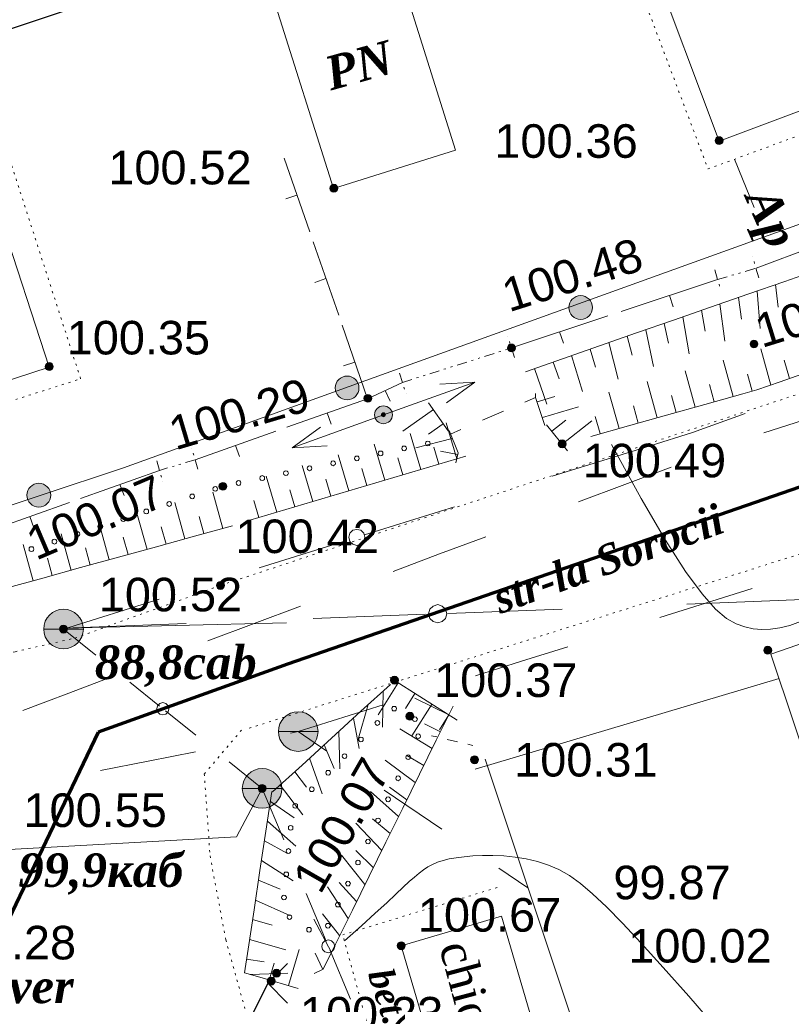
# Model space of a CAD drawing. Header units: millimetres. Extents: x 9396 to 25236, y 15106 to 31102.
# Tile 202 of 256: x 11337 to 11375, y 16654 to 16704. Entities that reach past the tile are written whole.
import ezdxf
from ezdxf.enums import TextEntityAlignment as Align

# ---------------------------------------------------------------- set-up
doc = ezdxf.new("R2010")
doc.units = ezdxf.units.MM
for name, pattern in [('DIVIDE', [1.25, 0.5, -0.25, 0, -0.25, 0, -0.25]), ('DOT', [0.25, 0, -0.25]), ('HIDDEN', [0.375, 0.25, -0.125])]:
    doc.linetypes.add(name, pattern=pattern)
for name, color, linetype, lineweight, true_color in [('1001010', 7, 'Continuous', 9, 0x000000), ('10010110', 7, 'Continuous', 20, 0xa25100), ('10010212', 7, 'Continuous', 9, 0x000000), ('1060000', 7, 'Continuous', 9, 0x000000), ('1070000', 7, 'DOT', 9, 0x000000), ('2030012', 7, 'Continuous', 9, 0x000000), ('21100200', 7, 'HIDDEN', 0, 0x800080), ('3000105', 7, 'DIVIDE', 9, 0x000000), ('3000113', 7, 'Continuous', 9, 0x000000), ('3000220', 7, 'Continuous', 9, 0x000000), ('4000091', 7, 'Continuous', 9, 0x000000), ('5010210', 7, 'Continuous', 20, 0x008000), ('5010220', 7, 'Continuous', 30, 0x000000), ('5010420', 7, 'Continuous', 9, 0x000000), ('6011210', 1, 'Continuous', 9, 0xff0000), ('8010110', 7, 'Continuous', 20, 0x0080ff), ('8010120', 7, 'Continuous', 20, 0x0080ff), ('8010200', 7, 'Continuous', 9, 0x000000), ('8010210', 7, 'Continuous', 9, 0x000000), ('9010120', 7, 'Continuous', 20, 0x000000)]:
    doc.layers.add(name, color=color, linetype=linetype, lineweight=lineweight, true_color=true_color)
doc.layers.add('Канализация', color=1, linetype='Continuous', lineweight=70)
doc.styles.add('1', font='timesbi.ttf', dxfattribs={"height": 0.00127})
doc.styles.add('11', font='times.ttf', dxfattribs={"height": 0.001693})
doc.styles.add('12', font='timesbi.ttf', dxfattribs={"height": 0.001693})
doc.styles.add('2', font='timesbi.ttf', dxfattribs={"height": 0.001693})
doc.styles.add('3', font='timesbi.ttf', dxfattribs={"height": 0.001693})
doc.styles.add('9', font='timesbi.ttf', dxfattribs={"height": 0.001693})
doc.styles.add('F2', font='arial.ttf', dxfattribs={"height": 0.001693})

# ---------------------------------------------------------------- blocks, each defined once
blk = doc.blocks.new('SYMBOL21100200')
at = {"true_color": 0x800080}
h = blk.add_hatch(color=216, dxfattribs=at)
edge = h.paths.add_edge_path()
edge.add_arc((0, 0), 0.1, 0, 360)
at = {"color": 216, "linetype": 'Continuous', "lineweight": 0, "true_color": 0x800080}
blk.add_circle((0, 0), 0.1, dxfattribs=at)
blk = doc.blocks.new('SYMBOL5010420')
at = {"true_color": 0xffffff}
h = blk.add_hatch(color=7, dxfattribs=at)
edge = h.paths.add_edge_path()
edge.add_arc((0, 0), 0.5, 0, 360)
at = {"color": 18, "linetype": 'Continuous', "lineweight": 9, "true_color": 0x000000, "flags": 128}
blk.add_lwpolyline([(-0.5, 0), (0.5, 0)], dxfattribs=at)
at = {"color": 18, "linetype": 'Continuous', "lineweight": 9, "true_color": 0x000000}
blk.add_circle((0, 0), 0.5, dxfattribs=at)
blk = doc.blocks.new('SYMBOL5010220')
at = {"color": 18, "linetype": 'Continuous', "lineweight": 9, "true_color": 0x000000, "flags": 128}
blk.add_lwpolyline([(0.5, 0.5), (0, 0), (0.5, -0.5)], dxfattribs=at)
blk = doc.blocks.new('SYMBOL2030012')
at = {"true_color": 0xffffff}
h = blk.add_hatch(color=7, dxfattribs=at)
edge = h.paths.add_edge_path()
edge.add_arc((0, 0), 0.225, 0, 360)
at = {"true_color": 0x000000}
h = blk.add_hatch(color=18, dxfattribs=at)
edge = h.paths.add_edge_path()
edge.add_arc((0, 0), 0.05, 0, 360)
at = {"color": 18, "linetype": 'Continuous', "lineweight": 0, "true_color": 0x000000}
for radius in [0.225, 0.05]:
    blk.add_circle((0, 0), radius, dxfattribs=at)
blk = doc.blocks.new('SYMBOL8010200')
at = {"true_color": 0x000000}
h = blk.add_hatch(color=18, dxfattribs=at)
edge = h.paths.add_edge_path()
edge.add_arc((0, 0), 0.3, 0, 360)
at = {"color": 18, "linetype": 'Continuous', "lineweight": 0, "true_color": 0x000000}
blk.add_circle((0, 0), 0.3, dxfattribs=at)

msp = doc.modelspace()

# ---------------------------------------------------------------- linework, layer by layer
at = {"layer": '1001010', "color": 253}
for points in [[(11379.129, 16725.284, 0), (11386.978, 16703.357, 0), (11371.818, 16697.677, 0), (11368.309, 16707.042, 0)], [(11355.514, 16706.756, 0), (11358.518, 16697.217, 0), (11352.358, 16695.277, 0), (11349.354, 16704.816, 0)], [(11332.986, 16701.676, 0), (11338.018, 16686.277, 0), (11317.758, 16679.657, 0), (11312.698, 16695.077, 0)], [(11382.678, 16647.139, 0), (11374.424, 16671.788, 0), (11392.365, 16677.998, 0), (11400.761, 16653.423, 0)], [(11355.778, 16657.077, 0), (11360.843, 16658.57, 0), (11362.978, 16651.297, 0)], [(11362.978, 16651.297, 0), (11357.918, 16649.817, 0), (11355.778, 16657.077, 0)]]:
    msp.add_polyline3d(points, dxfattribs=at)
at = {"layer": '10010110'}
for points in [[(11375.932, 16673.432, 0), (11375.385, 16673.239, 0), (11374.882, 16673.111, 0), (11374.413, 16673.043, 0), (11373.968, 16673.033, 0), (11373.537, 16673.074, 0), (11373.109, 16673.164, 0), (11372.67, 16673.312, 0), (11372.189, 16673.585, 0), (11371.629, 16674.064, 0), (11370.955, 16674.828, 0), (11370.13, 16675.96, 0), (11369.119, 16677.539, 0), (11367.886, 16679.647, 0), (11366.395, 16682.363, 0)], [(11352.911, 16657.322, 0), (11353.767, 16658.086, 0), (11354.47, 16658.724, 0), (11355.043, 16659.252, 0), (11355.505, 16659.683, 0), (11355.879, 16660.033, 0), (11356.184, 16660.316, 0), (11356.443, 16660.547, 0), (11356.675, 16660.741, 0), (11356.899, 16660.909, 0), (11357.126, 16661.056, 0), (11357.362, 16661.183, 0), (11357.615, 16661.292, 0), (11357.892, 16661.383, 0), (11358.202, 16661.46, 0), (11358.55, 16661.522, 0), (11358.945, 16661.572, 0), (11359.392, 16661.609, 0), (11359.883, 16661.631, 0), (11360.408, 16661.632, 0), (11360.958, 16661.607, 0), (11361.522, 16661.552, 0), (11362.09, 16661.461, 0), (11362.654, 16661.329, 0), (11363.202, 16661.152, 0), (11363.731, 16660.922, 0), (11364.262, 16660.618, 0), (11364.821, 16660.218, 0), (11365.437, 16659.7, 0), (11366.135, 16659.04, 0), (11366.944, 16658.215, 0), (11367.889, 16657.203, 0), (11368.998, 16655.981, 0), (11370.289, 16654.528, 0), (11371.746, 16652.836, 0)]]:
    msp.add_polyline3d(points, dxfattribs=at)
at = {"layer": '10010212', "color": 253}
for p, q in [((11375.131, 16690.597), (11377.001, 16691.247)), ((11373.261, 16689.947), (11375.131, 16690.597)), ((11374.661, 16690.437), (11374.791, 16689.297)), ((11371.391, 16689.297), (11373.261, 16689.947)), ((11372.791, 16689.787), (11372.951, 16688.687)), ((11373.731, 16690.107), (11373.891, 16688.217)), ((11373.731, 16690.107), (11373.891, 16688.217)), ((11369.521, 16688.647), (11371.391, 16689.297)), ((11371.861, 16689.457), (11372.101, 16687.577)), ((11371.861, 16689.457), (11372.101, 16687.577)), ((11367.651, 16687.997), (11369.521, 16688.647)), ((11369.991, 16688.807), (11370.311, 16686.937)), ((11369.991, 16688.807), (11370.311, 16686.937)), ((11370.921, 16689.137), (11371.111, 16688.087)), ((11368.121, 16688.157), (11368.511, 16686.297)), ((11368.121, 16688.157), (11368.511, 16686.297)), ((11369.051, 16688.477), (11369.271, 16687.477)), ((11365.781, 16687.337), (11367.651, 16687.997)), ((11367.181, 16687.827), (11367.431, 16686.877)), ((11363.911, 16686.687), (11365.781, 16687.337)), ((11365.311, 16687.177), (11365.581, 16686.277)), ((11366.251, 16687.507), (11366.721, 16685.667)), ((11366.251, 16687.507), (11366.721, 16685.667)), ((11374.431, 16685.367), (11373.921, 16687.197)), ((11374.431, 16685.367), (11373.921, 16687.197)), ((11362.041, 16686.037), (11363.911, 16686.687)), ((11364.371, 16686.857), (11364.921, 16685.037)), ((11364.371, 16686.857), (11364.921, 16685.037)), ((11362.501, 16686.197), (11363.131, 16684.407)), ((11362.501, 16686.197), (11363.131, 16684.407)), ((11363.441, 16686.527), (11363.741, 16685.677)), ((11372.531, 16684.787), (11372.021, 16686.617)), ((11372.531, 16684.787), (11372.021, 16686.617)), ((11376.781, 16686.197), (11374.901, 16685.537)), ((11375.371, 16685.697), (11375.101, 16686.617)), ((11370.611, 16684.247), (11370.101, 16686.077)), ((11370.611, 16684.247), (11370.101, 16686.077)), ((11373.491, 16685.057), (11373.251, 16685.917)), ((11368.691, 16683.717), (11368.181, 16685.547)), ((11368.691, 16683.717), (11368.181, 16685.547)), ((11371.571, 16684.517), (11371.331, 16685.387)), ((11362.631, 16684.527), (11363.521, 16684.797)), ((11366.771, 16683.177), (11366.261, 16685.007)), ((11366.771, 16683.177), (11366.261, 16685.007)), ((11369.651, 16683.987), (11369.411, 16684.847)), ((11373.011, 16684.917), (11371.091, 16684.387)), ((11357.161, 16684.477), (11358.151, 16683.057)), ((11362.901, 16683.727), (11364.721, 16684.267)), ((11362.901, 16683.727), (11364.721, 16684.267)), ((11367.731, 16683.447), (11367.491, 16684.317)), ((11371.091, 16684.387), (11369.171, 16683.847)), ((11357.411, 16684.127), (11355.851, 16683.047)), ((11357.411, 16684.127), (11355.851, 16683.047)), ((11365.821, 16682.917), (11365.571, 16683.777)), ((11369.171, 16683.847), (11367.251, 16683.317)), ((11357.901, 16683.407), (11357.161, 16682.897)), ((11358.591, 16681.647), (11358.041, 16683.467)), ((11358.591, 16681.647), (11358.041, 16683.467)), ((11364.161, 16682.047), (11363.111, 16683.367)), ((11363.371, 16683.037), (11364.081, 16683.597)), ((11363.901, 16682.377), (11365.391, 16683.557)), ((11363.901, 16682.377), (11365.391, 16683.557)), ((11367.251, 16683.317), (11365.341, 16682.777)), ((11356.771, 16681.107), (11356.231, 16682.927)), ((11356.771, 16681.107), (11356.231, 16682.927)), ((11354.951, 16680.567), (11354.411, 16682.387)), ((11354.951, 16680.567), (11354.411, 16682.387)), ((11358.351, 16682.667), (11356.511, 16682.207)), ((11358.351, 16682.667), (11356.511, 16682.207)), ((11357.681, 16681.377), (11357.421, 16682.237)), ((11353.141, 16680.027), (11352.591, 16681.847)), ((11353.141, 16680.027), (11352.591, 16681.847)), ((11355.861, 16680.837), (11355.601, 16681.697)), ((11359.041, 16681.787), (11357.221, 16681.247)), ((11358.631, 16681.857), (11357.751, 16682.037)), ((11351.321, 16679.487), (11350.781, 16681.307)), ((11351.321, 16679.487), (11350.781, 16681.307)), ((11357.221, 16681.247), (11355.411, 16680.707)), ((11349.501, 16678.947), (11348.961, 16680.767)), ((11349.501, 16678.947), (11348.961, 16680.767)), ((11355.411, 16680.707), (11353.591, 16680.167)), ((11354.041, 16680.297), (11353.791, 16681.157)), ((11352.231, 16679.757), (11351.971, 16680.617)), ((11346.781, 16678.137), (11346.271, 16679.967)), ((11346.781, 16678.137), (11346.271, 16679.967)), ((11350.411, 16679.217), (11350.151, 16680.077)), ((11353.591, 16680.167), (11351.771, 16679.627)), ((11344.861, 16677.607), (11344.361, 16679.437)), ((11344.861, 16677.607), (11344.361, 16679.437)), ((11348.591, 16678.677), (11348.341, 16679.537)), ((11351.771, 16679.627), (11349.961, 16679.087)), ((11342.951, 16677.077), (11342.441, 16678.907)), ((11342.951, 16677.077), (11342.441, 16678.907)), ((11345.821, 16677.877), (11345.581, 16678.737)), ((11349.961, 16679.087), (11348.141, 16678.547)), ((11341.041, 16676.547), (11340.531, 16678.377)), ((11341.041, 16676.547), (11340.531, 16678.377)), ((11347.261, 16678.267), (11345.341, 16677.737)), ((11339.121, 16676.017), (11338.621, 16677.857)), ((11339.121, 16676.017), (11338.621, 16677.857)), ((11345.341, 16677.737), (11343.431, 16677.207)), ((11343.911, 16677.347), (11343.671, 16678.207)), ((11337.211, 16675.487), (11336.701, 16677.327)), ((11337.211, 16675.487), (11336.701, 16677.327)), ((11341.991, 16676.817), (11341.751, 16677.687)), ((11340.081, 16676.287), (11339.841, 16677.157)), ((11343.431, 16677.207), (11341.511, 16676.687)), ((11338.161, 16675.757), (11337.921, 16676.627)), ((11341.511, 16676.687), (11339.601, 16676.157)), ((11339.601, 16676.157), (11337.691, 16675.627)), ((11337.691, 16675.627), (11335.771, 16675.097)), ((11353.741, 16668.907), (11355.231, 16670.267)), ((11355.621, 16670.337), (11354.611, 16668.737)), ((11355.621, 16670.337), (11354.611, 16668.737)), ((11355.201, 16670.607), (11356.901, 16669.537)), ((11354.861, 16669.927), (11354.831, 16668.107)), ((11356.471, 16669.807), (11356.001, 16669.047)), ((11357.331, 16669.277), (11356.321, 16667.667)), ((11357.331, 16669.277), (11356.321, 16667.667)), ((11358.181, 16668.737), (11356.471, 16669.577)), ((11358.181, 16668.737), (11356.471, 16669.577)), ((11356.901, 16669.537), (11358.601, 16668.467)), ((11352.261, 16667.557), (11353.741, 16668.907)), ((11354.111, 16669.247), (11353.581, 16667.427)), ((11354.111, 16669.247), (11353.581, 16667.427)), ((11358.391, 16669.167), (11357.541, 16667.447)), ((11353.371, 16668.567), (11353.661, 16667.027)), ((11358.181, 16668.737), (11357.701, 16667.977)), ((11352.631, 16667.897), (11352.681, 16665.997)), ((11352.631, 16667.897), (11352.681, 16665.997)), ((11357.331, 16667.027), (11355.711, 16668.017)), ((11357.331, 16667.027), (11355.711, 16668.017)), ((11357.751, 16667.877), (11356.951, 16668.277)), ((11350.771, 16666.197), (11352.261, 16667.557)), ((11357.541, 16667.447), (11356.701, 16665.737)), ((11351.881, 16667.217), (11352.391, 16666.027)), ((11351.141, 16666.537), (11351.781, 16664.747)), ((11351.141, 16666.537), (11351.781, 16664.747)), ((11356.481, 16665.307), (11354.961, 16666.437)), ((11356.481, 16665.307), (11354.961, 16666.437)), ((11356.911, 16666.167), (11356.061, 16666.677)), ((11349.281, 16664.837), (11350.771, 16666.197)), ((11350.401, 16665.857), (11351.001, 16665.077)), ((11356.701, 16665.737), (11355.851, 16664.027)), ((11348.951, 16662.867), (11349.251, 16664.857)), ((11349.661, 16665.177), (11350.811, 16663.677)), ((11349.661, 16665.177), (11350.811, 16663.677)), ((11355.641, 16663.597), (11354.221, 16664.857)), ((11355.641, 16663.597), (11354.221, 16664.857)), ((11356.061, 16664.447), (11355.191, 16665.077)), ((11349.181, 16664.357), (11350.371, 16663.527)), ((11355.851, 16664.027), (11355.001, 16662.307)), ((11349.031, 16663.367), (11350.451, 16662.107)), ((11349.031, 16663.367), (11350.451, 16662.107)), ((11355.211, 16662.737), (11354.331, 16663.477)), ((11348.651, 16660.877), (11348.951, 16662.867)), ((11354.791, 16661.877), (11353.491, 16663.267)), ((11354.791, 16661.877), (11353.491, 16663.267)), ((11348.881, 16662.367), (11350.031, 16661.737)), ((11354.371, 16661.017), (11353.481, 16661.877)), ((11355.001, 16662.307), (11354.161, 16660.597)), ((11348.731, 16661.377), (11350.321, 16660.347)), ((11348.731, 16661.377), (11350.321, 16660.347)), ((11353.941, 16660.167), (11352.771, 16661.657)), ((11353.941, 16660.167), (11352.771, 16661.657)), ((11348.351, 16658.887), (11348.651, 16660.877)), ((11348.581, 16660.387), (11349.661, 16659.937)), ((11354.161, 16660.597), (11353.311, 16658.877)), ((11353.101, 16658.447), (11352.061, 16660.047)), ((11353.101, 16658.447), (11352.061, 16660.047)), ((11353.521, 16659.307), (11352.641, 16660.277)), ((11348.431, 16659.387), (11350.161, 16658.607)), ((11348.431, 16659.387), (11350.161, 16658.607)), ((11348.051, 16656.907), (11348.351, 16658.887)), ((11353.311, 16658.877), (11352.461, 16657.167)), ((11348.281, 16658.397), (11349.271, 16658.117)), ((11352.251, 16656.737), (11351.361, 16658.417)), ((11352.251, 16656.737), (11351.361, 16658.417)), ((11352.671, 16657.597), (11351.811, 16658.687)), ((11348.121, 16657.397), (11349.951, 16656.877)), ((11348.121, 16657.397), (11349.951, 16656.877)), ((11350.091, 16655.067), (11350.621, 16656.887)), ((11350.091, 16655.067), (11350.621, 16656.887)), ((11347.971, 16656.407), (11348.861, 16656.267)), ((11351.821, 16655.887), (11351.431, 16656.697)), ((11349.121, 16655.347), (11349.371, 16656.207)), ((11348.161, 16655.627), (11350.061, 16655.697)), ((11348.161, 16655.627), (11350.061, 16655.697)), ((11350.571, 16654.927), (11348.641, 16655.487))]:
    msp.add_line(p, q, dxfattribs=at)
for points in [[(11374.901, 16685.537, 0), (11373.721, 16685.117, 0), (11373.011, 16684.917, 0)], [(11363.031, 16683.327, 0), (11362.561, 16684.737, 0), (11362.551, 16684.937, 0)], [(11358.191, 16683.077, 0), (11358.651, 16681.947, 0), (11358.541, 16681.437, 0)], [(11348.641, 16655.487, 0), (11347.871, 16655.707, 0), (11348.051, 16656.907, 0)], [(11352.461, 16657.167, 0), (11351.841, 16655.897, 0), (11351.391, 16655.687, 0)]]:
    msp.add_polyline3d(points, dxfattribs=at)
at = {"layer": '1060000', "color": 253}
msp.add_line((11338.778, 16673.097), (11349.996, 16673.368), dxfattribs=at)
msp.add_polyline3d([(11335.697, 16661.91, 0), (11347.471, 16662.572, 0), (11348.758, 16665.017, 0)], dxfattribs=at)
at = {"layer": '1070000', "color": 253}
msp.add_line((11346.656, 16675.256, 21.833), (11380.146, 16686.35, 196.879), dxfattribs=at)
for points in [[(11367.303, 16706.754, 0), (11371.26, 16696.267, 0), (11388.672, 16702.698, 0), (11379.791, 16726.796, 0), (11368.206, 16722.704, 0)], [(11311.604, 16694.783, 0), (11316.65, 16678.36, 0), (11339.602, 16685.681, 0), (11334.26, 16702.203, 0)], [(11419.136, 16691.715, 0), (11400.138, 16685.337, 33.684), (11378.902, 16677.791, 33.684), (11347.929, 16667.998, 33.684)], [(11316.738, 16667.48, 16.842), (11336.293, 16671.914, 16.842), (11339.31, 16672.598, 16.842), (11346.656, 16675.256, 16.842)], [(11347.72, 16667.959, 0), (11345.842, 16665.745, 0), (11346.132, 16661.609, 0), (11346.926, 16657.376, 0), (11348.249, 16652.613, 0), (11350.895, 16647.057, 0), (11354.864, 16640.442, 0), (11360.918, 16634.457, 0)], [(11364.558, 16648.971, 0), (11355.855, 16646.544, 0), (11352.827, 16657.629, 0), (11360.63, 16660.017, 0)]]:
    msp.add_polyline3d(points, dxfattribs=at)
at = {"layer": '3000105', "color": 253}
for p, q in [((11373.818, 16690.777), (11373.511, 16691.834)), ((11371.605, 16691.175), (11371.912, 16690.119)), ((11371.744, 16690.695), (11373.678, 16691.257)), ((11361.489, 16686.761), (11361.157, 16687.81)), ((11355.838, 16685.497), (11361.338, 16687.237)), ((11355.687, 16685.974), (11356.019, 16684.925)), ((11345.521, 16681.118), (11345.206, 16682.172)), ((11343.44, 16681.54), (11343.755, 16680.486)), ((11345.378, 16681.597), (11343.583, 16681.061))]:
    msp.add_line(p, q, dxfattribs=at)
at = {"layer": '3000113', "color": 253}
for p, q in [((11359.508, 16665.987), (11374.847, 16670.556)), ((11365.092, 16651.256), (11360.012, 16666.491))]:
    msp.add_line(p, q, dxfattribs=at)
at = {"layer": '3000220', "color": 253}
for p, q in [((11351.161, 16693.097), (11349.871, 16696.807)), ((11350.511, 16694.947), (11349.951, 16694.757)), ((11378.091, 16692.917), (11373.681, 16691.257)), ((11352.621, 16688.887), (11351.331, 16692.597)), ((11351.971, 16690.737), (11351.411, 16690.547)), ((11371.741, 16690.697), (11366.871, 16689.077)), ((11369.311, 16689.887), (11369.501, 16689.317)), ((11366.211, 16688.857), (11361.341, 16687.237)), ((11354.081, 16684.677), (11352.791, 16688.387)), ((11363.771, 16688.047), (11363.961, 16687.477)), ((11353.431, 16686.527), (11352.871, 16686.337)), ((11355.841, 16685.497), (11354.071, 16684.677)), ((11354.081, 16684.677), (11350.001, 16683.237)), ((11354.961, 16685.087), (11355.211, 16684.547)), ((11352.041, 16683.957), (11352.241, 16683.387)), ((11349.451, 16683.037), (11345.381, 16681.597)), ((11347.411, 16682.317), (11347.611, 16681.757)), ((11343.581, 16681.057), (11339.591, 16679.637)), ((11341.581, 16680.347), (11341.791, 16679.787)), ((11339.041, 16679.447), (11335.041, 16678.027)), ((11337.041, 16678.737), (11337.241, 16678.167))]:
    msp.add_line(p, q, dxfattribs=at)
at = {"layer": '4000091', "color": 253}
for points in [[(11355.921, 16682.047, 0), (11355.981, 16682.067, 0), (11356.031, 16682.107, 0), (11356.051, 16682.167, 0), (11356.031, 16682.227, 0), (11355.981, 16682.277, 0), (11355.921, 16682.287, 0), (11355.861, 16682.277, 0), (11355.821, 16682.227, 0), (11355.801, 16682.167, 0), (11355.821, 16682.107, 0), (11355.861, 16682.067, 0), (11355.921, 16682.047, 0)], [(11357.121, 16682.297, 0), (11357.181, 16682.317, 0), (11357.221, 16682.357, 0), (11357.241, 16682.417, 0), (11357.221, 16682.477, 0), (11357.181, 16682.517, 0), (11357.121, 16682.537, 0), (11357.061, 16682.517, 0), (11357.011, 16682.477, 0), (11357.001, 16682.417, 0), (11357.011, 16682.357, 0), (11357.061, 16682.317, 0), (11357.121, 16682.297, 0)], [(11353.541, 16681.547, 0), (11353.601, 16681.567, 0), (11353.641, 16681.607, 0), (11353.661, 16681.667, 0), (11353.641, 16681.727, 0), (11353.601, 16681.777, 0), (11353.541, 16681.787, 0), (11353.481, 16681.777, 0), (11353.431, 16681.727, 0), (11353.421, 16681.667, 0), (11353.431, 16681.607, 0), (11353.481, 16681.567, 0), (11353.541, 16681.547, 0)], [(11354.731, 16681.797, 0), (11354.791, 16681.817, 0), (11354.841, 16681.857, 0), (11354.851, 16681.917, 0), (11354.841, 16681.977, 0), (11354.791, 16682.027, 0), (11354.731, 16682.037, 0), (11354.671, 16682.027, 0), (11354.631, 16681.977, 0), (11354.611, 16681.917, 0), (11354.631, 16681.857, 0), (11354.671, 16681.817, 0), (11354.731, 16681.797, 0)], [(11351.151, 16681.047, 0), (11351.211, 16681.067, 0), (11351.251, 16681.107, 0), (11351.271, 16681.167, 0), (11351.251, 16681.227, 0), (11351.211, 16681.277, 0), (11351.151, 16681.287, 0), (11351.091, 16681.277, 0), (11351.041, 16681.227, 0), (11351.031, 16681.167, 0), (11351.041, 16681.107, 0), (11351.091, 16681.067, 0), (11351.151, 16681.047, 0)], [(11352.341, 16681.297, 0), (11352.401, 16681.317, 0), (11352.451, 16681.357, 0), (11352.461, 16681.417, 0), (11352.451, 16681.477, 0), (11352.401, 16681.527, 0), (11352.341, 16681.537, 0), (11352.281, 16681.527, 0), (11352.241, 16681.477, 0), (11352.221, 16681.417, 0), (11352.241, 16681.357, 0), (11352.281, 16681.317, 0), (11352.341, 16681.297, 0)], [(11348.761, 16680.547, 0), (11348.821, 16680.567, 0), (11348.871, 16680.607, 0), (11348.881, 16680.677, 0), (11348.871, 16680.737, 0), (11348.821, 16680.777, 0), (11348.761, 16680.797, 0), (11348.701, 16680.777, 0), (11348.661, 16680.737, 0), (11348.641, 16680.677, 0), (11348.661, 16680.607, 0), (11348.701, 16680.567, 0), (11348.761, 16680.547, 0)], [(11349.961, 16680.797, 0), (11350.021, 16680.817, 0), (11350.061, 16680.857, 0), (11350.081, 16680.917, 0), (11350.061, 16680.987, 0), (11350.021, 16681.027, 0), (11349.961, 16681.047, 0), (11349.901, 16681.027, 0), (11349.851, 16680.987, 0), (11349.841, 16680.917, 0), (11349.851, 16680.857, 0), (11349.901, 16680.817, 0), (11349.961, 16680.797, 0)], [(11346.391, 16680.007, 0), (11346.451, 16680.027, 0), (11346.491, 16680.067, 0), (11346.511, 16680.127, 0), (11346.491, 16680.187, 0), (11346.451, 16680.237, 0), (11346.391, 16680.247, 0), (11346.331, 16680.237, 0), (11346.281, 16680.187, 0), (11346.271, 16680.127, 0), (11346.281, 16680.067, 0), (11346.331, 16680.027, 0), (11346.391, 16680.007, 0)], [(11347.571, 16680.307, 0), (11347.631, 16680.317, 0), (11347.671, 16680.367, 0), (11347.691, 16680.427, 0), (11347.671, 16680.487, 0), (11347.631, 16680.527, 0), (11347.571, 16680.547, 0), (11347.511, 16680.527, 0), (11347.461, 16680.487, 0), (11347.451, 16680.427, 0), (11347.461, 16680.367, 0), (11347.511, 16680.317, 0), (11347.571, 16680.307, 0)], [(11345.231, 16679.627, 0), (11345.291, 16679.647, 0), (11345.331, 16679.687, 0), (11345.351, 16679.747, 0), (11345.331, 16679.807, 0), (11345.291, 16679.857, 0), (11345.231, 16679.867, 0), (11345.171, 16679.857, 0), (11345.121, 16679.807, 0), (11345.111, 16679.747, 0), (11345.121, 16679.687, 0), (11345.171, 16679.647, 0), (11345.231, 16679.627, 0)], [(11344.071, 16679.247, 0), (11344.131, 16679.267, 0), (11344.171, 16679.307, 0), (11344.191, 16679.367, 0), (11344.171, 16679.427, 0), (11344.131, 16679.477, 0), (11344.071, 16679.487, 0), (11344.011, 16679.477, 0), (11343.971, 16679.427, 0), (11343.951, 16679.367, 0), (11343.971, 16679.307, 0), (11344.011, 16679.267, 0), (11344.071, 16679.247, 0)], [(11341.751, 16678.487, 0), (11341.811, 16678.507, 0), (11341.861, 16678.547, 0), (11341.871, 16678.607, 0), (11341.861, 16678.667, 0), (11341.811, 16678.717, 0), (11341.751, 16678.727, 0), (11341.691, 16678.717, 0), (11341.651, 16678.667, 0), (11341.631, 16678.607, 0), (11341.651, 16678.547, 0), (11341.691, 16678.507, 0), (11341.751, 16678.487, 0)], [(11342.911, 16678.867, 0), (11342.971, 16678.887, 0), (11343.021, 16678.927, 0), (11343.031, 16678.987, 0), (11343.021, 16679.047, 0), (11342.971, 16679.097, 0), (11342.911, 16679.107, 0), (11342.851, 16679.097, 0), (11342.811, 16679.047, 0), (11342.791, 16678.987, 0), (11342.811, 16678.927, 0), (11342.851, 16678.887, 0), (11342.911, 16678.867, 0)], [(11340.591, 16678.107, 0), (11340.651, 16678.127, 0), (11340.701, 16678.167, 0), (11340.721, 16678.227, 0), (11340.701, 16678.287, 0), (11340.651, 16678.337, 0), (11340.591, 16678.347, 0), (11340.531, 16678.337, 0), (11340.491, 16678.287, 0), (11340.471, 16678.227, 0), (11340.491, 16678.167, 0), (11340.531, 16678.127, 0), (11340.591, 16678.107, 0)], [(11339.441, 16677.727, 0), (11339.501, 16677.747, 0), (11339.541, 16677.787, 0), (11339.561, 16677.847, 0), (11339.541, 16677.907, 0), (11339.501, 16677.957, 0), (11339.441, 16677.967, 0), (11339.381, 16677.957, 0), (11339.331, 16677.907, 0), (11339.311, 16677.847, 0), (11339.331, 16677.787, 0), (11339.381, 16677.747, 0), (11339.441, 16677.727, 0)], [(11338.281, 16677.347, 0), (11338.341, 16677.367, 0), (11338.381, 16677.407, 0), (11338.401, 16677.467, 0), (11338.381, 16677.527, 0), (11338.341, 16677.577, 0), (11338.281, 16677.587, 0), (11338.221, 16677.577, 0), (11338.171, 16677.527, 0), (11338.161, 16677.467, 0), (11338.171, 16677.407, 0), (11338.221, 16677.367, 0), (11338.281, 16677.347, 0)], [(11337.121, 16676.967, 0), (11337.181, 16676.987, 0), (11337.221, 16677.027, 0), (11337.241, 16677.087, 0), (11337.221, 16677.147, 0), (11337.181, 16677.197, 0), (11337.121, 16677.207, 0), (11337.061, 16677.197, 0), (11337.011, 16677.147, 0), (11337.001, 16677.087, 0), (11337.011, 16677.027, 0), (11337.061, 16676.987, 0), (11337.121, 16676.967, 0)], [(11355.421, 16668.927, 0), (11355.481, 16668.937, 0), (11355.521, 16668.987, 0), (11355.541, 16669.047, 0), (11355.521, 16669.107, 0), (11355.481, 16669.147, 0), (11355.421, 16669.157, 0), (11355.361, 16669.147, 0), (11355.321, 16669.107, 0), (11355.301, 16669.047, 0), (11355.321, 16668.987, 0), (11355.361, 16668.937, 0), (11355.421, 16668.927, 0)], [(11354.571, 16668.197, 0), (11354.631, 16668.217, 0), (11354.681, 16668.257, 0), (11354.691, 16668.317, 0), (11354.681, 16668.377, 0), (11354.631, 16668.427, 0), (11354.571, 16668.437, 0), (11354.511, 16668.427, 0), (11354.471, 16668.377, 0), (11354.451, 16668.317, 0), (11354.471, 16668.257, 0), (11354.511, 16668.217, 0), (11354.571, 16668.197, 0)], [(11356.471, 16668.387, 0), (11356.531, 16668.407, 0), (11356.571, 16668.447, 0), (11356.591, 16668.507, 0), (11356.571, 16668.567, 0), (11356.531, 16668.617, 0), (11356.471, 16668.627, 0), (11356.411, 16668.617, 0), (11356.361, 16668.567, 0), (11356.351, 16668.507, 0), (11356.361, 16668.447, 0), (11356.411, 16668.407, 0), (11356.471, 16668.387, 0)], [(11353.741, 16667.367, 0), (11353.801, 16667.377, 0), (11353.851, 16667.427, 0), (11353.861, 16667.487, 0), (11353.851, 16667.547, 0), (11353.801, 16667.587, 0), (11353.741, 16667.597, 0), (11353.681, 16667.587, 0), (11353.641, 16667.547, 0), (11353.631, 16667.487, 0), (11353.641, 16667.427, 0), (11353.681, 16667.377, 0), (11353.741, 16667.367, 0)], [(11356.631, 16667.537, 0), (11356.691, 16667.547, 0), (11356.731, 16667.587, 0), (11356.751, 16667.647, 0), (11356.731, 16667.707, 0), (11356.691, 16667.757, 0), (11356.631, 16667.767, 0), (11356.571, 16667.757, 0), (11356.531, 16667.707, 0), (11356.511, 16667.647, 0), (11356.531, 16667.587, 0), (11356.571, 16667.547, 0), (11356.631, 16667.537, 0)], [(11352.921, 16666.527, 0), (11352.981, 16666.547, 0), (11353.021, 16666.587, 0), (11353.041, 16666.647, 0), (11353.021, 16666.707, 0), (11352.981, 16666.747, 0), (11352.921, 16666.767, 0), (11352.861, 16666.747, 0), (11352.811, 16666.707, 0), (11352.801, 16666.647, 0), (11352.811, 16666.587, 0), (11352.861, 16666.547, 0), (11352.921, 16666.527, 0)], [(11356.131, 16666.467, 0), (11356.181, 16666.487, 0), (11356.231, 16666.527, 0), (11356.241, 16666.587, 0), (11356.231, 16666.647, 0), (11356.181, 16666.687, 0), (11356.131, 16666.707, 0), (11356.071, 16666.687, 0), (11356.021, 16666.647, 0), (11356.011, 16666.587, 0), (11356.021, 16666.527, 0), (11356.071, 16666.487, 0), (11356.131, 16666.467, 0)], [(11352.091, 16665.687, 0), (11352.151, 16665.707, 0), (11352.191, 16665.747, 0), (11352.211, 16665.807, 0), (11352.191, 16665.867, 0), (11352.151, 16665.917, 0), (11352.091, 16665.927, 0), (11352.031, 16665.917, 0), (11351.991, 16665.867, 0), (11351.971, 16665.807, 0), (11351.991, 16665.747, 0), (11352.031, 16665.707, 0), (11352.091, 16665.687, 0)], [(11355.621, 16665.407, 0), (11355.681, 16665.427, 0), (11355.721, 16665.467, 0), (11355.741, 16665.527, 0), (11355.721, 16665.587, 0), (11355.681, 16665.627, 0), (11355.621, 16665.647, 0), (11355.561, 16665.627, 0), (11355.521, 16665.587, 0), (11355.501, 16665.527, 0), (11355.521, 16665.467, 0), (11355.561, 16665.427, 0), (11355.621, 16665.407, 0)], [(11351.261, 16664.857, 0), (11351.321, 16664.867, 0), (11351.361, 16664.917, 0), (11351.381, 16664.977, 0), (11351.361, 16665.037, 0), (11351.321, 16665.077, 0), (11351.261, 16665.097, 0), (11351.201, 16665.077, 0), (11351.161, 16665.037, 0), (11351.141, 16664.977, 0), (11351.161, 16664.917, 0), (11351.201, 16664.867, 0), (11351.261, 16664.857, 0)], [(11355.111, 16664.347, 0), (11355.171, 16664.357, 0), (11355.221, 16664.407, 0), (11355.231, 16664.467, 0), (11355.221, 16664.527, 0), (11355.171, 16664.567, 0), (11355.111, 16664.587, 0), (11355.051, 16664.567, 0), (11355.011, 16664.527, 0), (11354.991, 16664.467, 0), (11355.011, 16664.407, 0), (11355.051, 16664.357, 0), (11355.111, 16664.347, 0)], [(11350.431, 16664.017, 0), (11350.491, 16664.037, 0), (11350.541, 16664.077, 0), (11350.551, 16664.137, 0), (11350.541, 16664.197, 0), (11350.491, 16664.237, 0), (11350.431, 16664.257, 0), (11350.371, 16664.237, 0), (11350.331, 16664.197, 0), (11350.311, 16664.137, 0), (11350.331, 16664.077, 0), (11350.371, 16664.037, 0), (11350.431, 16664.017, 0)], [(11354.611, 16663.287, 0), (11354.671, 16663.297, 0), (11354.711, 16663.347, 0), (11354.731, 16663.397, 0), (11354.711, 16663.457, 0), (11354.671, 16663.507, 0), (11354.611, 16663.517, 0), (11354.551, 16663.507, 0), (11354.501, 16663.457, 0), (11354.491, 16663.397, 0), (11354.501, 16663.347, 0), (11354.551, 16663.297, 0), (11354.611, 16663.287, 0)], [(11350.191, 16662.907, 0), (11350.251, 16662.927, 0), (11350.301, 16662.967, 0), (11350.311, 16663.027, 0), (11350.301, 16663.087, 0), (11350.251, 16663.127, 0), (11350.191, 16663.147, 0), (11350.141, 16663.127, 0), (11350.091, 16663.087, 0), (11350.081, 16663.027, 0), (11350.091, 16662.967, 0), (11350.141, 16662.927, 0), (11350.191, 16662.907, 0)], [(11354.101, 16662.217, 0), (11354.161, 16662.237, 0), (11354.201, 16662.277, 0), (11354.221, 16662.337, 0), (11354.201, 16662.397, 0), (11354.161, 16662.447, 0), (11354.101, 16662.457, 0), (11354.041, 16662.447, 0), (11354.001, 16662.397, 0), (11353.981, 16662.337, 0), (11354.001, 16662.277, 0), (11354.041, 16662.237, 0), (11354.101, 16662.217, 0)], [(11350.081, 16661.737, 0), (11350.141, 16661.747, 0), (11350.191, 16661.797, 0), (11350.201, 16661.857, 0), (11350.191, 16661.917, 0), (11350.141, 16661.957, 0), (11350.081, 16661.977, 0), (11350.021, 16661.957, 0), (11349.981, 16661.917, 0), (11349.971, 16661.857, 0), (11349.981, 16661.797, 0), (11350.021, 16661.747, 0), (11350.081, 16661.737, 0)], [(11353.591, 16661.157, 0), (11353.651, 16661.177, 0), (11353.701, 16661.217, 0), (11353.711, 16661.277, 0), (11353.701, 16661.337, 0), (11353.651, 16661.377, 0), (11353.591, 16661.397, 0), (11353.541, 16661.377, 0), (11353.491, 16661.337, 0), (11353.481, 16661.277, 0), (11353.491, 16661.217, 0), (11353.541, 16661.177, 0), (11353.591, 16661.157, 0)], [(11349.971, 16660.567, 0), (11350.031, 16660.577, 0), (11350.081, 16660.627, 0), (11350.091, 16660.687, 0), (11350.081, 16660.747, 0), (11350.031, 16660.787, 0), (11349.971, 16660.797, 0), (11349.911, 16660.787, 0), (11349.871, 16660.747, 0), (11349.851, 16660.687, 0), (11349.871, 16660.627, 0), (11349.911, 16660.577, 0), (11349.971, 16660.567, 0)], [(11353.091, 16660.097, 0), (11353.151, 16660.107, 0), (11353.191, 16660.157, 0), (11353.211, 16660.217, 0), (11353.191, 16660.277, 0), (11353.151, 16660.317, 0), (11353.091, 16660.337, 0), (11353.031, 16660.317, 0), (11352.991, 16660.277, 0), (11352.971, 16660.217, 0), (11352.991, 16660.157, 0), (11353.031, 16660.107, 0), (11353.091, 16660.097, 0)], [(11349.861, 16659.397, 0), (11349.921, 16659.407, 0), (11349.971, 16659.457, 0), (11349.981, 16659.507, 0), (11349.971, 16659.567, 0), (11349.921, 16659.617, 0), (11349.861, 16659.627, 0), (11349.801, 16659.617, 0), (11349.761, 16659.567, 0), (11349.741, 16659.507, 0), (11349.761, 16659.457, 0), (11349.801, 16659.407, 0), (11349.861, 16659.397, 0)], [(11352.581, 16659.037, 0), (11352.641, 16659.047, 0), (11352.691, 16659.097, 0), (11352.701, 16659.157, 0), (11352.691, 16659.207, 0), (11352.641, 16659.257, 0), (11352.581, 16659.267, 0), (11352.521, 16659.257, 0), (11352.481, 16659.207, 0), (11352.461, 16659.157, 0), (11352.481, 16659.097, 0), (11352.521, 16659.047, 0), (11352.581, 16659.037, 0)], [(11350.141, 16658.407, 0), (11350.191, 16658.427, 0), (11350.241, 16658.467, 0), (11350.251, 16658.527, 0), (11350.241, 16658.587, 0), (11350.191, 16658.627, 0), (11350.141, 16658.647, 0), (11350.081, 16658.627, 0), (11350.031, 16658.587, 0), (11350.021, 16658.527, 0), (11350.031, 16658.467, 0), (11350.081, 16658.427, 0), (11350.141, 16658.407, 0)], [(11351.131, 16657.767, 0), (11351.181, 16657.787, 0), (11351.231, 16657.827, 0), (11351.241, 16657.887, 0), (11351.231, 16657.947, 0), (11351.181, 16657.997, 0), (11351.131, 16658.007, 0), (11351.071, 16657.997, 0), (11351.021, 16657.947, 0), (11351.011, 16657.887, 0), (11351.021, 16657.827, 0), (11351.071, 16657.787, 0), (11351.131, 16657.767, 0)], [(11352.081, 16657.967, 0), (11352.141, 16657.987, 0), (11352.181, 16658.027, 0), (11352.201, 16658.087, 0), (11352.181, 16658.147, 0), (11352.141, 16658.197, 0), (11352.081, 16658.207, 0), (11352.021, 16658.197, 0), (11351.971, 16658.147, 0), (11351.961, 16658.087, 0), (11351.971, 16658.027, 0), (11352.021, 16657.987, 0), (11352.081, 16657.967, 0)]]:
    msp.add_polyline3d(points, close=True, dxfattribs=at)
at = {"layer": '5010210'}
for p, q in [((11372.591, 16696.757, 94.945), (11373.581, 16694.327, 94.945)), ((11362.561, 16684.737), (11362.021, 16684.507)), ((11359.871, 16683.587), (11360.941, 16684.047)), ((11358.791, 16683.127), (11358.261, 16682.897)), ((11368.831, 16673.637), (11373.491, 16675.097)), ((11364.181, 16672.167), (11361.851, 16671.437)), ((11361.851, 16671.437), (11359.521, 16670.697)), ((11352.031, 16666.897), (11350.581, 16667.887)), ((11357.571, 16667.617), (11357.311, 16667.677)), ((11358.091, 16667.487), (11358.611, 16667.367)), ((11345.401, 16666.867), (11343.011, 16666.397)), ((11359.391, 16667.177), (11359.131, 16667.247)), ((11343.011, 16666.397), (11340.611, 16665.927)), ((11354.921, 16664.927), (11357.821, 16662.957)), ((11362.161, 16659.997), (11360.711, 16660.987))]:
    msp.add_line(p, q, dxfattribs=at)
msp.add_polyline3d([(11350.191, 16667.807, 0), (11350.581, 16667.887, 0), (11354.861, 16669.237, 0)], dxfattribs=at)
at = {"layer": '5010220', "color": 253}
msp.add_line((11349.039, 16655.184), (11341.11, 16639.187), dxfattribs=at)
at = {"layer": '6011210'}
for p, q in [((11354.881, 16683.867, 10.652), (11359.497, 16685.511, 10.652)), ((11354.881, 16683.867), (11350.274, 16682.199))]:
    msp.add_line(p, q, dxfattribs=at)
for points in [[(11357.728, 16685.411, 10.652), (11359.497, 16685.511, 10.652), (11359.497, 16685.511, 10.652), (11358.064, 16684.469, 10.652)], [(11352.043, 16682.308, 0), (11350.274, 16682.199, 0), (11350.274, 16682.199, 0), (11351.702, 16683.248, 0)]]:
    msp.add_polyline3d(points, dxfattribs=at)
at = {"layer": '8010110'}
msp.add_polyline3d([(11316.985, 16672.69, 0.026), (11325.126, 16675.679, 0.021), (11341.767, 16681.188, 0.01), (11403.089, 16703.285, 0)], dxfattribs=at)
at = {"layer": '8010120'}
for p, q in [((11376.451, 16683.717), (11374.071, 16682.957)), ((11364.721, 16679.477), (11369.391, 16681.227)), ((11360.041, 16677.717), (11357.711, 16676.847)), ((11357.711, 16676.847), (11355.371, 16675.967)), ((11346.021, 16672.457), (11350.701, 16674.207)), ((11341.351, 16670.707), (11339.011, 16669.827)), ((11339.011, 16669.827), (11336.681, 16668.947))]:
    msp.add_line(p, q, dxfattribs=at)
at = {"layer": '9010120', "color": 253}
for p, q in [((11363.401, 16680.767), (11368.341, 16682.307)), ((11358.471, 16679.227), (11353.931, 16677.807)), ((11353.041, 16677.527), (11348.601, 16676.147)), ((11338.741, 16673.057), (11343.571, 16674.567)), ((11370.181, 16674.317), (11376.461, 16674.557)), ((11356.991, 16673.807), (11351.341, 16673.587)), ((11363.901, 16674.067), (11358.121, 16673.847)), ((11338.781, 16673.097), (11344.931, 16673.337)), ((11338.741, 16673.057), (11340.371, 16671.747)), ((11343.581, 16669.167), (11342.081, 16670.377)), ((11345.421, 16667.697), (11343.881, 16668.927)), ((11347.091, 16666.357), (11348.761, 16665.017)), ((11348.761, 16665.017), (11349.851, 16662.417)), ((11351.991, 16657.317), (11350.981, 16659.707)), ((11353.211, 16654.387), (11352.191, 16656.837))]:
    msp.add_line(p, q, dxfattribs=at)
msp.add_polyline3d([(11368.341, 16682.307, 0), (11370.481, 16682.977, 0), (11373.131, 16683.937, 0)], dxfattribs=at)
for points in [[(11353.541, 16677.277, 0), (11353.741, 16677.337, 0), (11353.891, 16677.477, 0), (11353.941, 16677.687, 0), (11353.891, 16677.887, 0), (11353.741, 16678.037, 0), (11353.541, 16678.087, 0), (11353.331, 16678.037, 0), (11353.191, 16677.887, 0), (11353.131, 16677.687, 0), (11353.191, 16677.477, 0), (11353.331, 16677.337, 0), (11353.541, 16677.277, 0)], [(11357.621, 16673.377, 0), (11357.841, 16673.437, 0), (11358.011, 16673.597, 0), (11358.071, 16673.827, 0), (11358.011, 16674.057, 0), (11357.841, 16674.217, 0), (11357.621, 16674.287, 0), (11357.391, 16674.217, 0), (11357.221, 16674.057, 0), (11357.161, 16673.827, 0), (11357.221, 16673.597, 0), (11357.391, 16673.437, 0), (11357.621, 16673.377, 0)], [(11343.751, 16668.727, 0), (11343.901, 16668.767, 0), (11344.011, 16668.887, 0), (11344.051, 16669.037, 0), (11344.011, 16669.187, 0), (11343.901, 16669.307, 0), (11343.751, 16669.347, 0), (11343.591, 16669.307, 0), (11343.481, 16669.187, 0), (11343.441, 16669.037, 0), (11343.481, 16668.887, 0), (11343.591, 16668.767, 0), (11343.751, 16668.727, 0)], [(11352.101, 16656.717, 0), (11352.261, 16656.767, 0), (11352.381, 16656.887, 0), (11352.421, 16657.047, 0), (11352.381, 16657.207, 0), (11352.261, 16657.327, 0), (11352.101, 16657.377, 0), (11351.931, 16657.327, 0), (11351.811, 16657.207, 0), (11351.771, 16657.047, 0), (11351.811, 16656.887, 0), (11351.931, 16656.767, 0), (11352.101, 16656.717, 0)]]:
    msp.add_polyline3d(points, close=True, dxfattribs=at)
at = {"layer": 'Defpoints'}
msp.add_lwpolyline([(10925.945, 16879.977), (11350.547, 17021.149), (11444.251, 16739.315), (11019.649, 16598.144)], close=True, dxfattribs=at)
at = {"layer": 'Канализация'}
for points in [[(12361.868, 16992.041), (12286.155, 16965.196), (12228.058, 16943.6), (12120.519, 16906.753), (12004.621, 16878.174), (11922.466, 16858.661), (11809.947, 16826.78), (11701.855, 16794.341), (11600.292, 16760.172), (11503.352, 16726.577), (11465.813, 16714.048), (11407.728, 16691.236), (11350.046, 16671.285)], [(11350.046, 16671.285), (11340.48, 16667.85), (11316.053, 16616.907), (11288.976, 16609.192), (11254.529, 16599.991), (11201.229, 16584.315), (11180.291, 16577.795), (11157.847, 16566.783), (11102.694, 16548.926), (11044.594, 16529.396), (10972.977, 16505.863), (10918.391, 16488.389), (10870.166, 16475.223), (10785.901, 16449.853), (10733.152, 16433.238), (10677.761, 16413.941), (10613.113, 16390.317), (10568.091, 16376.544), (10551.483, 16423.265), (10534.378, 16471.149), (10517.42, 16523.563), (10498.465, 16582.455), (10496.099, 16589.981)]]:
    msp.add_lwpolyline(points, dxfattribs=at)

# ---------------------------------------------------------------- block references
at = {"layer": '2030012', "color": 253, "xscale": 2, "yscale": 2, "zscale": 2}
msp.add_blockref('SYMBOL2030012', (11354.881, 16683.867, 136.227), dxfattribs=at)
at = {"layer": '21100200', "xscale": 2, "yscale": 2, "zscale": 2}
for p in [(11371.818, 16697.697, 200.72), (11352.378, 16695.297, 201.04), (11361.338, 16687.237, 200.96), (11373.578, 16687.437, 200.2), (11338.018, 16686.297, 200.7), (11354.098, 16684.697, 200.58), (11363.898, 16682.397, 200.98), (11346.778, 16680.257, 200.14), (11346.656, 16675.256, 200.849), (11338.738, 16673.057, 201.04), (11374.27, 16671.988, 200.856), (11355.438, 16670.477, 200.74), (11356.218, 16668.657, 200.14), (11359.477, 16666.462, 200.61), (11348.758, 16665.017, 201.1), (11355.778, 16657.077, 201.34), (11349.484, 16655.69, 199.748), (11349.215, 16655.298, 200.034)]:
    msp.add_blockref('SYMBOL21100200', p, dxfattribs=at)
at = {"layer": '5010220', "color": 253, "xscale": 2, "yscale": 2, "zscale": 2}
msp.add_blockref('SYMBOL5010220', (11349.039, 16655.184), dxfattribs=at)
at = {"layer": '5010420', "color": 253, "xscale": 2, "yscale": 2, "zscale": 2}
for p in [(11338.738, 16673.057), (11350.581, 16667.887), (11348.758, 16665.017)]:
    msp.add_blockref('SYMBOL5010420', p, dxfattribs=at)
at = {"layer": '8010200', "color": 253, "xscale": 2, "yscale": 2, "zscale": 2}
for p in [(11364.832, 16689.277, 42.111), (11353.046, 16685.219), (11337.492, 16679.809, 2.174)]:
    msp.add_blockref('SYMBOL8010200', p, dxfattribs=at)

# ---------------------------------------------------------------- texts
at = {"layer": '1001010', "color": 253}
for s, rotation, style, p in [('PN', 15.7, '9', (11351.996, 16701.037)), ('chiosc', 285, '11', (11358.498, 16657.267))]:
    msp.add_text(s, height=1.693, rotation=rotation, dxfattribs=dict(at, style=style)).set_placement(p, align=Align.MIDDLE_LEFT)
at = {"layer": '1070000', "color": 253, "style": '1'}
for s, height, rotation, p in [('str-la Sorocii', 1.50124, 20, (11360.512, 16674.517, 16.842)), ('bet.', 1.2697, 287.6, (11354.693, 16655.861))]:
    msp.add_text(s, height=height, rotation=rotation, dxfattribs=at).set_placement(p, align=Align.MIDDLE_LEFT)
at = {"layer": '21100200', "color": 253, "style": 'F2'}
for s, p in [('100.36', (11360.478, 16697.677, 200.72)), ('100.52', (11340.998, 16696.337, 201.04)), ('100.35', (11338.898, 16687.757, 200.7)), ('100.49', (11364.938, 16681.557, 200.98)), ('100.42', (11347.416, 16677.736, 0.009)), ('100.52', (11340.518, 16674.797, 201.04)), ('100.37', (11357.438, 16670.477, 200.74)), ('100.31', (11361.477, 16666.462, 200.61)), ('100.55', (11336.718, 16663.917, 201.1)), ('99.87', (11366.484, 16660.27, 0.008)), ('100.67', (11356.618, 16658.637, 201.34)), ('100.28', (11332.138, 16657.237, 200.56)), ('100.02', (11367.235, 16657.078, -0.006)), ('100.23', (11350.664, 16653.649, 200.468))]:
    msp.add_text(s, height=1.693, dxfattribs=at).set_placement(p, align=Align.MIDDLE_LEFT)
for s, rotation, p in [('100.48', 17.6, (11360.958, 16689.837, 200.96)), ('100.10', 17.2, (11373.718, 16688.037, 200.2)), ('100.29', 16.6, (11344.138, 16682.877, 200.58)), ('100.07', 23.1, (11337.018, 16677.277, 8.1)), ('100.07', 60.1, (11350.958, 16660.037, 200.14))]:
    msp.add_text(s, height=1.693, rotation=rotation, dxfattribs=at).set_placement(p, align=Align.MIDDLE_LEFT)
at = {"layer": '5010210', "color": 253, "style": '3'}
msp.add_text('Ap', height=1.693, rotation=293.8, dxfattribs=at).set_placement((11373.876, 16695.187, 1.165), align=Align.MIDDLE_LEFT)
at = {"layer": '5010420', "color": 253, "style": '12'}
for s, p in [('88,8cab', (11340.318, 16671.377)), ('99,9каб', (11336.458, 16660.897))]:
    msp.add_text(s, height=1.693, dxfattribs=at).set_placement(p, align=Align.MIDDLE_LEFT)
at = {"layer": '8010210', "color": 253, "style": '2'}
msp.add_text('cover', height=1.693, dxfattribs=at).set_placement((11333.573, 16655.029), align=Align.MIDDLE_LEFT)

doc.saveas('drawing.dxf')
